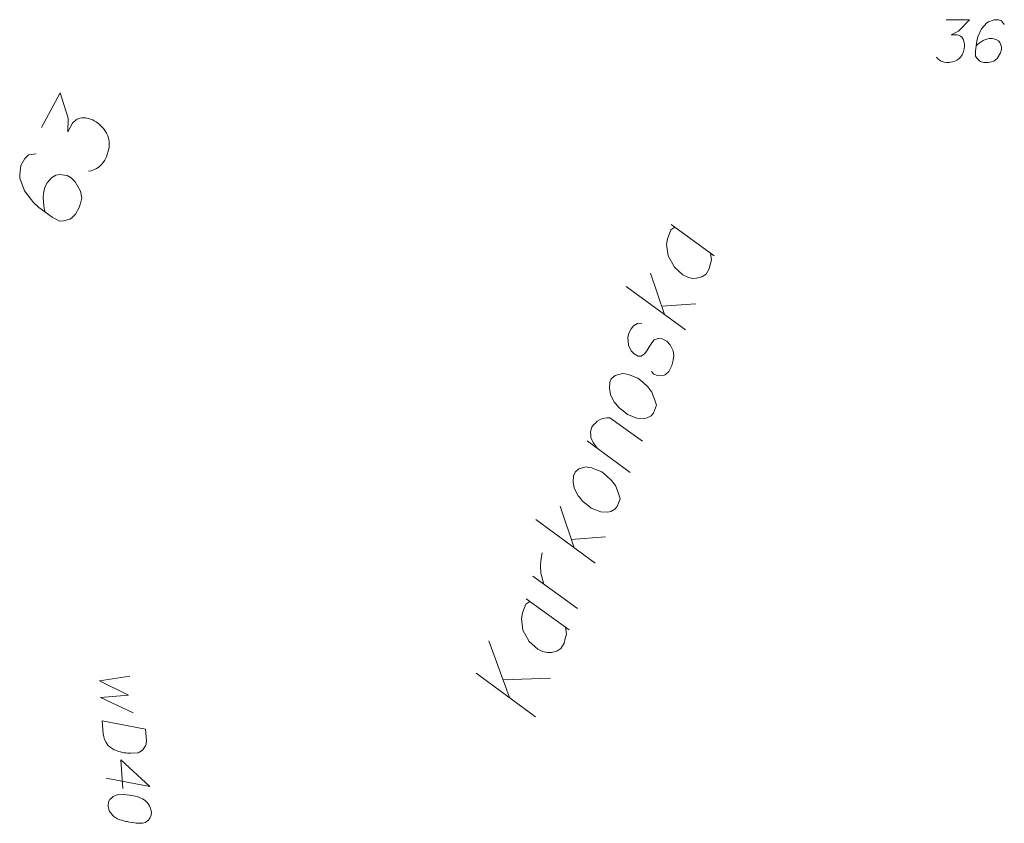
# Model space of a CAD drawing. Header units: metres. Extents: x 5555129 to 5556676, y 5635595 to 5636517.
# Tile 234 of 256: x 5556435 to 5556452, y 5636090 to 5636104. Entities that reach past the tile are written whole.
import ezdxf

# ---------------------------------------------------------------- set-up
doc = ezdxf.new("R2010")
doc.units = ezdxf.units.M
doc.header["$MEASUREMENT"] = 0
doc.linetypes.add('PRZER3-1', pattern=[4, 3, -1])
for name, color, linetype, lineweight in [('#digitalizacja', 7, 'Continuous', 18), ('#skartowane', 7, 'Continuous', 18), ('GELULI_O', 7, 'PRZER3-1', 18)]:
    doc.layers.add(name, color=color, linetype=linetype, lineweight=lineweight)
doc.layers.add('GEPADR_O', color=7, linetype='Continuous', lineweight=18, true_color=0x0a0909)

# ---------------------------------------------------------------- blocks, each defined once
blk = doc.blocks.new('*U1766')
at = {"layer": 'GELULI_O', "color": 7, "linetype": 'ByBlock', "lineweight": 18}
for p, q in [((5555328.847, 5636334.141), (5555328.483, 5636335.137)), ((5555328.263, 5636334.568), (5555329.307, 5636333.804)), ((5555328.734, 5636334.449), (5555329.571, 5636334.483))]:
    blk.add_line(p, q, dxfattribs=at)
blk = doc.blocks.new('*U1767')
at = {"layer": 'GELULI_O', "color": 7, "linetype": 'ByBlock', "lineweight": 18}
blk.add_line((5555329.139, 5636335.875), (5555329.898, 5636335.328), dxfattribs=at)
at = {"layer": 'GELULI_O', "color": 7, "linetype": 'ByBlock', "lineweight": 18, "flags": 128}
blk.add_lwpolyline([(5555329.205, 5636335.828), (5555329.134, 5636335.782), (5555329.074, 5636335.626), (5555329.057, 5636335.527), (5555329.084, 5636335.326), (5555329.196, 5636335.124), (5555329.346, 5636334.993), (5555329.434, 5636334.948), (5555329.511, 5636334.929), (5555329.586, 5636334.931), (5555329.681, 5636334.958), (5555329.751, 5636335.004), (5555329.809, 5636335.098), (5555329.828, 5636335.175), (5555329.847, 5636335.252), (5555329.832, 5636335.374)], dxfattribs=at)
blk = doc.blocks.new('*U1768')
at = {"layer": 'GELULI_O', "color": 7, "linetype": 'ByBlock', "lineweight": 18}
blk.add_line((5555330.044, 5636335.704), (5555329.261, 5636336.271), dxfattribs=at)
at = {"layer": 'GELULI_O', "color": 7, "linetype": 'ByBlock', "lineweight": 18, "flags": 128}
blk.add_lwpolyline([(5555329.45, 5636336.134), (5555329.432, 5636336.194), (5555329.397, 5636336.324), (5555329.394, 5636336.452), (5555329.398, 5636336.545), (5555329.421, 5636336.684)], dxfattribs=at)
blk = doc.blocks.new('*U1769')
at = {"layer": 'GELULI_O', "color": 7, "linetype": 'ByBlock', "lineweight": 18}
for p, q in [((5555329.983, 5636336.772), (5555329.737, 5636337.501)), ((5555330.353, 5636336.502), (5555329.308, 5636337.266)), ((5555329.934, 5636336.918), (5555330.531, 5636336.961))]:
    blk.add_line(p, q, dxfattribs=at)
blk = doc.blocks.new('*U1770')
at = {"layer": 'GELULI_O', "color": 7, "linetype": 'ByBlock', "lineweight": 18}
blk.add_line((5555330.968, 5636338.09), (5555330.213, 5636338.646), dxfattribs=at)
at = {"layer": 'GELULI_O', "color": 7, "linetype": 'ByBlock', "lineweight": 18, "flags": 128}
blk.add_lwpolyline([(5555330.393, 5636338.513), (5555330.358, 5636338.558), (5555330.317, 5636338.616), (5555330.301, 5636338.654), (5555330.278, 5636338.705), (5555330.274, 5636338.749), (5555330.273, 5636338.802), (5555330.282, 5636338.852), (5555330.296, 5636338.888), (5555330.323, 5636338.931), (5555330.356, 5636338.96), (5555330.388, 5636338.99), (5555330.43, 5636339.016), (5555330.481, 5636339.038), (5555330.516, 5636339.046), (5555330.559, 5636339.05), (5555330.612, 5636339.051), (5555331.182, 5636338.64)], dxfattribs=at)
blk = doc.blocks.new('*U1771')
at = {"layer": 'GELULI_O', "color": 7, "linetype": 'ByBlock', "lineweight": 18}
for p, q in [((5555331.569, 5636340.865), (5555331.323, 5636341.593)), ((5555331.939, 5636340.595), (5555330.894, 5636341.358)), ((5555331.52, 5636341.011), (5555332.117, 5636341.054))]:
    blk.add_line(p, q, dxfattribs=at)
blk = doc.blocks.new('*U1772')
at = {"layer": 'GELULI_O', "color": 7, "linetype": 'ByBlock', "lineweight": 18}
blk.add_line((5555331.685, 5636342.445), (5555332.444, 5636341.898), dxfattribs=at)
at = {"layer": 'GELULI_O', "color": 7, "linetype": 'ByBlock', "lineweight": 18, "flags": 128}
blk.add_lwpolyline([(5555331.751, 5636342.398), (5555331.681, 5636342.352), (5555331.62, 5636342.196), (5555331.603, 5636342.097), (5555331.631, 5636341.896), (5555331.743, 5636341.695), (5555331.892, 5636341.563), (5555331.98, 5636341.518), (5555332.057, 5636341.499), (5555332.132, 5636341.501), (5555332.227, 5636341.528), (5555332.298, 5636341.575), (5555332.355, 5636341.668), (5555332.374, 5636341.745), (5555332.394, 5636341.822), (5555332.378, 5636341.945)], dxfattribs=at)

msp = doc.modelspace()

# ---------------------------------------------------------------- linework, layer by layer
at = {"layer": '#digitalizacja', "color": 5, "linetype": 'Continuous', "lineweight": 18, "flags": 128}
for points in [[(5556436.75442, 5636092.82487), (5556436.22165, 5636092.74001), (5556436.73051, 5636092.49168), (5556436.24197, 5636092.45133), (5556436.81181, 5636092.17773)], [(5556437.03323, 5636091.89136), (5556437.04733, 5636091.69108), (5556437.0443, 5636091.64938), (5556437.03969, 5636091.63135), (5556437.02999, 5636091.60102), (5556437.01945, 5636091.58256), (5556437.00891, 5636091.56402), (5556436.98148, 5636091.53253), (5556436.95917, 5636091.51316), (5556436.90233, 5636091.4796), (5556436.77274, 5636091.47048), (5556436.71342, 5636091.47218), (5556436.6836, 5636091.47605), (5556436.65369, 5636091.47982), (5556436.62386, 5636091.48369), (5556436.59353, 5636091.49339), (5556436.55736, 5636091.50268), (5556436.50273, 5636091.52252), (5556436.47834, 5636091.53264), (5556436.41018, 5636091.5752), (5556436.37194, 5636091.6139), (5556436.33922, 5636091.65896), (5556436.31192, 5636091.71036), (5556436.29682, 5636091.75666), (5556436.28716, 5636091.80921), (5556436.27099, 5636092.03899), (5556437.03323, 5636091.89136)], [(5556436.63287, 5636090.85095), (5556436.59722, 5636091.35754), (5556437.10412, 5636090.88412), (5556436.34187, 5636091.03174)], [(5556437.13604, 5636090.43059), (5556437.13521, 5636090.44237), (5556437.12678, 5636090.47729), (5556437.11928, 5636090.50045), (5556437.1121, 5636090.51765), (5556437.09825, 5636090.54632), (5556437.07813, 5636090.58043), (5556437.05835, 5636090.60859), (5556437.03271, 5636090.63643), (5556437.00791, 5636090.65239), (5556436.97725, 5636090.66804), (5556436.94651, 5636090.68359), (5556436.90992, 5636090.69882), (5556436.88553, 5636090.70895), (5556436.84936, 5636090.71824), (5556436.78921, 5636090.73172), (5556436.69965, 5636090.74322), (5556436.62814, 5636090.75003), (5556436.56329, 5636090.74546), (5556436.51659, 5636090.73621), (5556436.46528, 5636090.70892), (5556436.43702, 5636090.68922), (5556436.40375, 5636090.65723), (5556436.38268, 5636090.62023), (5556436.37807, 5636090.60219), (5556436.37462, 5636090.56643), (5556436.3767, 5636090.53693), (5556436.38595, 5636090.49023), (5556436.40063, 5636090.44987), (5556436.42033, 5636090.42161), (5556436.45273, 5636090.3825), (5556436.4716, 5636090.36602), (5556436.49682, 5636090.34412), (5556436.52163, 5636090.32815), (5556436.54017, 5636090.31761), (5556436.57041, 5636090.3079), (5556436.58261, 5636090.3028), (5556436.61294, 5636090.29309), (5556436.64911, 5636090.2838), (5556436.68528, 5636090.2745), (5556436.70925, 5636090.27032), (5556436.7273, 5636090.26562), (5556436.75127, 5636090.26143), (5556436.80516, 5636090.25339), (5556436.83499, 5636090.24952), (5556436.8649, 5636090.24575), (5556436.9065, 5636090.24271), (5556436.95998, 5636090.2406), (5556436.9776, 5636090.24184), (5556437.00075, 5636090.24935), (5556437.0239, 5636090.25694), (5556437.058, 5636090.27706), (5556437.08032, 5636090.29643), (5556437.09679, 5636090.3153), (5556437.11276, 5636090.34011), (5556437.12288, 5636090.3645), (5556437.12757, 5636090.38263), (5556437.13218, 5636090.40067), (5556437.13604, 5636090.43059)]]:
    msp.add_lwpolyline(points, dxfattribs=at)
at = {"layer": '#skartowane', "color": 5, "linetype": 'Continuous', "lineweight": 18, "flags": 128}
for points in [[(5556451.08445, 5636104.34826), (5556451.49781, 5636104.34826), (5556451.30289, 5636104.14748), (5556451.17298, 5636104.08248), (5556451.27927, 5636104.08248), (5556451.30289, 5636104.07662), (5556451.3147, 5636104.07067), (5556451.32651, 5636104.06481), (5556451.33832, 5636104.05886), (5556451.36194, 5636104.04119), (5556451.37375, 5636104.02343), (5556451.38556, 5636104.00576), (5556451.39151, 5636103.988), (5556451.40332, 5636103.94671), (5556451.40918, 5636103.91128), (5556451.40918, 5636103.89352), (5556451.40918, 5636103.8699), (5556451.40332, 5636103.83447), (5556451.39737, 5636103.81085), (5556451.39151, 5636103.78722), (5556451.38556, 5636103.76956), (5556451.3797, 5636103.75774), (5556451.37375, 5636103.74593), (5556451.36789, 5636103.73412), (5556451.35608, 5636103.71636), (5556451.33832, 5636103.69274), (5556451.32065, 5636103.67507), (5556451.30884, 5636103.66326), (5556451.29108, 5636103.65145), (5556451.27341, 5636103.63964), (5556451.24979, 5636103.62783), (5556451.23798, 5636103.62188), (5556451.1966, 5636103.61007), (5556451.16117, 5636103.60421), (5556451.13755, 5636103.59826), (5556451.09626, 5636103.59826), (5556451.04901, 5636103.60421), (5556451.03125, 5636103.61007), (5556451.01358, 5636103.61602), (5556450.99582, 5636103.62188), (5556450.97815, 5636103.63369), (5556450.96039, 5636103.6455), (5556450.93091, 5636103.66912), (5556450.91315, 5636103.69274)], [(5556452.10599, 5636104.26559), (5556452.05875, 5636104.3305), (5556452.00565, 5636104.34826), (5556451.92298, 5636104.34826), (5556451.86393, 5636104.32464), (5556451.82849, 5636104.31283), (5556451.79892, 5636104.29507), (5556451.70444, 5636104.18878), (5556451.63953, 5636104.04705), (5556451.62177, 5636103.97033), (5556451.59815, 5636103.79904), (5556451.59815, 5636103.7105), (5556451.62177, 5636103.67507), (5556451.66901, 5636103.62783), (5556451.68677, 5636103.61602), (5556451.74582, 5636103.59826), (5556451.82254, 5636103.59826), (5556451.8816, 5636103.61007), (5556451.92298, 5636103.62188), (5556451.98203, 5636103.66912), (5556452.04108, 5636103.7636), (5556452.05875, 5636103.82266), (5556452.05875, 5636103.8699), (5556452.02927, 5636103.94671), (5556452.00565, 5636103.97619), (5556451.96427, 5636103.99981), (5556451.89341, 5636104.01757), (5556451.8403, 5636104.01757), (5556451.7753, 5636103.99981), (5556451.73401, 5636103.98214), (5556451.66315, 5636103.9349), (5556451.62772, 5636103.90533), (5556451.60996, 5636103.88766)]]:
    msp.add_lwpolyline(points, dxfattribs=at)
at = {"layer": 'GELULI_O', "color": 7, "linetype": 'Continuous', "lineweight": 18, "flags": 128}
for points in [[(5556445.74351, 5636099.02012), (5556445.66865, 5636099.01738), (5556445.59782, 5636098.97103), (5556445.55813, 5636098.92308), (5556445.51699, 5636098.84394), (5556445.49764, 5636098.767), (5556445.51003, 5636098.63554), (5556445.55499, 5636098.53367), (5556445.60866, 5636098.48129), (5556445.67849, 5636098.44359), (5556445.73142, 5636098.44419), (5556445.77324, 5636098.4702), (5556445.78946, 5636098.48502), (5556445.82915, 5636098.53297), (5556445.86332, 5636098.5937), (5556445.91724, 5636098.67835), (5556445.95693, 5636098.7263), (5556446.02975, 5636098.75078), (5556446.10103, 5636098.74426), (5556446.18016, 5636098.70312), (5556446.23935, 5636098.63796), (5556446.29342, 5636098.53257), (5556446.30521, 5636098.45403), (5556446.29511, 5636098.3735), (5556446.26879, 5636098.27815), (5556446.21687, 5636098.17161), (5556446.15171, 5636098.11242), (5556446.09167, 5636098.09347), (5556446.02025, 5636098.10004), (5556445.95608, 5636098.12491), (5556445.91172, 5636098.17385)], [(5556445.18268, 5636097.98132), (5556445.20761, 5636098.04563), (5556445.27277, 5636098.10482), (5556445.40209, 5636098.13914), (5556445.45158, 5636098.13043), (5556445.50097, 5636098.12193), (5556445.53768, 5636098.1077), (5556445.6754, 5636098.05433), (5556445.75648, 5636097.99116), (5556445.84884, 5636097.90267), (5556445.91927, 5636097.81204), (5556445.96623, 5636097.68829), (5556445.9985, 5636097.58071), (5556445.94519, 5636097.44313), (5556445.90549, 5636097.39518), (5556445.8382, 5636097.35793), (5556445.78169, 5636097.34808), (5556445.65734, 5636097.35405), (5556445.49216, 5636097.41807), (5556445.44421, 5636097.45776), (5556445.33906, 5636097.54073), (5556445.28912, 5636097.6023), (5556445.25953, 5636097.63488), (5556445.19408, 5636097.7658), (5556445.17458, 5636097.87891), (5556445.18268, 5636097.98132)], [(5556444.54611, 5636096.33873), (5556444.57103, 5636096.40304), (5556444.63619, 5636096.46222), (5556444.76552, 5636096.49655), (5556444.815, 5636096.48784), (5556444.8644, 5636096.47934), (5556444.90111, 5636096.46511), (5556445.03883, 5636096.41174), (5556445.1199, 5636096.34857), (5556445.21227, 5636096.26008), (5556445.2827, 5636096.16945), (5556445.32966, 5636096.0457), (5556445.36193, 5636095.93812), (5556445.30861, 5636095.80054), (5556445.26892, 5636095.75259), (5556445.20162, 5636095.71534), (5556445.14511, 5636095.70549), (5556445.02077, 5636095.71146), (5556444.85558, 5636095.77548), (5556444.80763, 5636095.81517), (5556444.70249, 5636095.89814), (5556444.65255, 5636095.95971), (5556444.62295, 5636095.99229), (5556444.5575, 5636096.12321), (5556444.538, 5636096.23632), (5556444.54611, 5636096.33873)]]:
    msp.add_lwpolyline(points, dxfattribs=at)
at = {"layer": 'GEPADR_O', "color": 7, "linetype": 'Continuous', "lineweight": 18, "flags": 128}
for points in [[(5556435.2052, 5636102.45778), (5556435.53276, 5636103.06387), (5556435.67269, 5636102.61898), (5556435.66505, 5636102.37698), (5556435.74928, 5636102.53283), (5556435.77659, 5636102.56282), (5556435.79467, 5636102.57542), (5556435.81262, 5636102.5881), (5556435.83071, 5636102.6007), (5556435.87533, 5636102.62133), (5556435.91073, 5636102.62457), (5556435.946, 5636102.62789), (5556435.97676, 5636102.62254), (5556436.04666, 5636102.60714), (5556436.10325, 5636102.58765), (5556436.12929, 5636102.57358), (5556436.16393, 5636102.55486), (5556436.21123, 5636102.51819), (5556436.24115, 5636102.49075), (5556436.27114, 5636102.46344), (5556436.29233, 5636102.44071), (5556436.30501, 5636102.42276), (5556436.31761, 5636102.40468), (5556436.33028, 5636102.38673), (5556436.34696, 5636102.35534), (5556436.36752, 5636102.31058), (5556436.37943, 5636102.27067), (5556436.38739, 5636102.244), (5556436.39063, 5636102.20859), (5556436.39395, 5636102.17333), (5556436.39254, 5636102.12934), (5556436.39191, 5636102.1073), (5556436.37644, 5636102.03727), (5556436.35695, 5636101.98068), (5556436.34696, 5636101.94133), (5556436.31424, 5636101.88079), (5556436.26808, 5636101.81623), (5556436.24542, 5636101.79483), (5556436.22269, 5636101.77364), (5556436.20002, 5636101.75224), (5556436.1687, 5636101.73569), (5556436.13731, 5636101.71901), (5556436.07932, 5636101.6945), (5556436.03061, 5636101.68718)], [(5556435.11117, 5636101.99399), (5556434.97856, 5636101.97616), (5556434.91044, 5636101.91237), (5556434.84493, 5636101.79115), (5556434.83277, 5636101.68585), (5556434.82201, 5636101.62455), (5556434.82462, 5636101.56711), (5556434.9056, 5636101.34435), (5556435.06197, 5636101.13687), (5556435.16038, 5636101.05003), (5556435.39283, 5636100.87966), (5556435.52263, 5636100.80951), (5556435.5933, 5636100.81607), (5556435.7, 5636100.8479), (5556435.73139, 5636100.86458), (5556435.80423, 5636100.93709), (5556435.86502, 5636101.04958), (5556435.8945, 5636101.14553), (5556435.90998, 5636101.21556), (5556435.8875, 5636101.33958), (5556435.79576, 5636101.50103), (5556435.72318, 5636101.57373), (5556435.65391, 5636101.61117), (5556435.51793, 5636101.62881), (5556435.45599, 5636101.61754), (5556435.38856, 5636101.57558), (5556435.30637, 5636101.48575), (5556435.26429, 5636101.40789), (5556435.23882, 5636101.29851), (5556435.23201, 5636101.22397), (5556435.24512, 5636101.08263), (5556435.26041, 5636101.00725), (5556435.27224, 5636100.96721)]]:
    msp.add_lwpolyline(points, dxfattribs=at)

# ---------------------------------------------------------------- block references
at = {"layer": 'GELULI_O', "color": 7, "linetype": 'Continuous', "lineweight": 18}
for name in ['*U1772', '*U1771', '*U1770', '*U1769', '*U1768', '*U1767', '*U1766']:
    msp.add_blockref(name, (1114.57154, -241.69257), dxfattribs=at)

doc.saveas('drawing.dxf')
